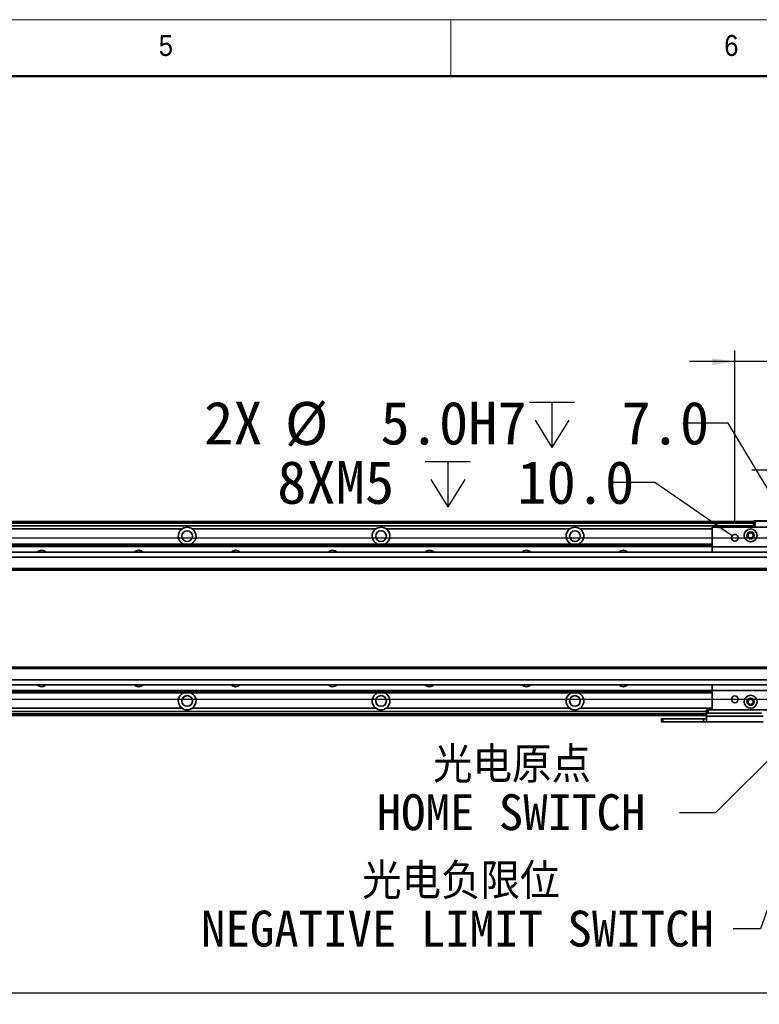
# Model space of a CAD drawing. Header units: millimetres. Extents: x 35 to 2905, y 35 to 2044.
# Tile 11 of 13: x 1553 to 2011, y 1434 to 2044. Entities that reach past the tile are written whole.
import ezdxf

# ---------------------------------------------------------------- set-up
doc = ezdxf.new("R2010")
doc.units = ezdxf.units.MM
doc.header["$LTSCALE"] = 7
doc.layers.add('黑色实线', color=7, linetype='Continuous')
doc.styles.add('SLDTEXTSTYLE1', font='Gothic.ttf', dxfattribs={"width": 0.913})
doc.styles.add('SLDTEXTSTYLE8', font='txt')
doc.styles.add('SLDTEXTSTYLE9', font='txt', dxfattribs={"bigfont": 'bigfont'})
doc.dimstyles.new('SLDDIMSTYLE0', dxfattribs={"dimtxt": 26.6, "dimasz": 14, "dimexe": 0, "dimexo": 0.0625, "dimgap": 6.65, "dimtad": 2, "dimdec": 1, "dimrnd": 1e-09, "dimzin": 4, "dimdsep": 46, "dimtxsty": 'SLDTEXTSTYLE8', "dimsah": 1, "dimcen": 0.09, "dimadec": 0, "dimazin": 1, "dimtfac": 1, "dimtdec": 1, "dimtmove": 0, "dimatfit": 0, "dimfxl": 0, "dimfrac": 2, "dimtolj": 1, "dimtzin": 12, "dimarcsym": 0})
doc.dimstyles.new('SLDDIMSTYLE1', dxfattribs={"dimtxt": 26.6, "dimasz": 14, "dimexe": 0, "dimexo": 0.0625, "dimgap": 6.65, "dimtad": 2, "dimdec": 1, "dimrnd": 1e-09, "dimzin": 12, "dimdsep": 46, "dimtxsty": 'SLDTEXTSTYLE8', "dimsah": 1, "dimcen": 0.09, "dimadec": 0, "dimazin": 3, "dimtfac": 1, "dimtdec": 1, "dimtmove": 0, "dimatfit": 0, "dimfxl": 0, "dimfrac": 2, "dimtolj": 1, "dimtzin": 12, "dimarcsym": 0})
doc.dimstyles.new('SLDDIMSTYLE2', dxfattribs={"dimtxt": 0.18, "dimasz": 14, "dimexe": 0, "dimexo": 0.0625, "dimgap": 0, "dimtad": 0, "dimtih": 1, "dimtoh": 1, "dimdec": 0, "dimrnd": 1e-09, "dimzin": 0, "dimdsep": 46, "dimtxsty": 'Standard', "dimsah": 1, "dimcen": 0.09, "dimadec": 0, "dimazin": 0, "dimtfac": 14, "dimtdec": 0, "dimtofl": 0, "dimtmove": 0, "dimatfit": 3, "dimfxl": 0, "dimfrac": 2, "dimtolj": 1, "dimtzin": 0, "dimarcsym": 0})
doc.dimstyles.new('SLDDIMSTYLE3', dxfattribs={"dimtxt": 26.6, "dimasz": 14, "dimexe": 0, "dimexo": 0.0625, "dimgap": 6.65, "dimtad": 0, "dimtih": 1, "dimtoh": 1, "dimdec": 6, "dimrnd": 1e-09, "dimzin": 12, "dimdsep": 46, "dimtxsty": 'SLDTEXTSTYLE8', "dimsah": 1, "dimcen": 0, "dimadec": 0, "dimazin": 3, "dimtfac": 1, "dimtdec": 1, "dimtofl": 0, "dimtmove": 0, "dimatfit": 3, "dimfxl": 0, "dimfrac": 2, "dimtolj": 1, "dimtzin": 12, "dimarcsym": 0})
doc.dimstyles.new('SLDDIMSTYLE4', dxfattribs={"dimtxt": 26.6, "dimasz": 14, "dimexe": 0, "dimexo": 0.0625, "dimgap": 6.65, "dimtad": 0, "dimtih": 1, "dimtoh": 1, "dimdec": 1, "dimrnd": 1e-09, "dimzin": 4, "dimdsep": 46, "dimtxsty": 'SLDTEXTSTYLE8', "dimsah": 1, "dimcen": 0, "dimadec": 0, "dimazin": 1, "dimtfac": 1, "dimtdec": 1, "dimtofl": 0, "dimtmove": 0, "dimatfit": 3, "dimfxl": 0, "dimfrac": 2, "dimtolj": 1, "dimtzin": 12, "dimarcsym": 0})
doc.dimstyles.new('SLDDIMSTYLE5', dxfattribs={"dimtxt": 26.6, "dimasz": 14, "dimexe": 0, "dimexo": 0.0625, "dimgap": 6.65, "dimtad": 2, "dimdec": 1, "dimrnd": 1e-09, "dimzin": 4, "dimdsep": 46, "dimtxsty": 'SLDTEXTSTYLE8', "dimsah": 1, "dimcen": 0.09, "dimadec": 0, "dimazin": 1, "dimtfac": 1, "dimtdec": 1, "dimtofl": 0, "dimtmove": 0, "dimatfit": 3, "dimfxl": 0, "dimfrac": 2, "dimtolj": 1, "dimtzin": 12, "dimarcsym": 0})
doc.dimstyles.new('SLDDIMSTYLE6', dxfattribs={"dimtxt": 0.18, "dimasz": 4.2, "dimexe": 0, "dimexo": 0.0625, "dimgap": 0, "dimtad": 0, "dimtih": 1, "dimtoh": 1, "dimdec": 0, "dimrnd": 1e-09, "dimzin": 0, "dimdsep": 46, "dimtxsty": 'Standard', "dimblk1": 'DOT', "dimblk2": 'DOT', "dimsah": 1, "dimcen": 0.09, "dimadec": 0, "dimazin": 0, "dimtfac": 4.2, "dimtdec": 0, "dimtofl": 0, "dimtmove": 0, "dimatfit": 3, "dimldrblk": 'DOT', "dimfxl": 0, "dimfrac": 2, "dimtolj": 1, "dimtzin": 0, "dimarcsym": 0})

# ---------------------------------------------------------------- blocks, each defined once
blk = doc.blocks.new('_D_8')
at = {"layer": '黑色实线'}
for p, q in [((2234.73, 1723.28), (2234.73, 1751.28)), ((366.62, 1723.28), (2241.73, 1723.28)), ((2234.73, 1623.28), (2234.73, 1723.28)), ((366.62, 1623.28), (2241.73, 1623.28)), ((2234.73, 1623.28), (2234.73, 1595.28))]:
    blk.add_line(p, q, dxfattribs=at)
for points in [[(2234.73, 1723.28), (2236.83, 1737.28), (2232.63, 1737.28)], [(2234.73, 1623.28), (2232.63, 1609.28), (2236.83, 1609.28)]]:
    blk.add_solid(points, dxfattribs=at)
at = {"layer": '黑色实线', "insert": (2199.83, 1633.39), "char_height": 26.6, "attachment_point": 1, "rotation": 90, "style": 'SLDTEXTSTYLE8'}
blk.add_mtext('100.0', dxfattribs=at)
blk = doc.blocks.new('_D_13')
at = {"layer": '黑色实线'}
for p, q in [((2034.23, 1732.17), (2034.23, 1772.24)), ((2046.73, 1760.4), (2046.73, 1772.24)), ((2034.23, 1765.24), (2006.23, 1765.24)), ((2034.23, 1765.24), (2046.73, 1765.24)), ((2046.73, 1765.24), (2164.98, 1765.24))]:
    blk.add_line(p, q, dxfattribs=at)
for points in [[(2034.23, 1765.24), (2020.23, 1767.34), (2020.23, 1763.14)], [(2046.73, 1765.24), (2060.73, 1763.14), (2060.73, 1767.34)]]:
    blk.add_solid(points, dxfattribs=at)
at = {"layer": '黑色实线', "insert": (2099.44, 1800.14), "char_height": 26.6, "attachment_point": 1, "style": 'SLDTEXTSTYLE8'}
blk.add_mtext('12.5', dxfattribs=at)
blk = doc.blocks.new('_D_15')
at = {"layer": '黑色实线'}
for p, q in [((1995.73, 1732.17), (1995.73, 1839.32)), ((2097.73, 1732.17), (2097.73, 1839.32)), ((1995.73, 1832.32), (1967.73, 1832.32)), ((2097.73, 1832.32), (1995.73, 1832.32)), ((2097.73, 1832.32), (2125.73, 1832.32))]:
    blk.add_line(p, q, dxfattribs=at)
for points in [[(1995.73, 1832.32), (1981.73, 1834.42), (1981.73, 1830.22)], [(2097.73, 1832.32), (2111.73, 1830.22), (2111.73, 1834.42)]]:
    blk.add_solid(points, dxfattribs=at)
at = {"layer": '黑色实线', "insert": (2015.25, 1867.22), "char_height": 26.6, "attachment_point": 1, "style": 'SLDTEXTSTYLE8'}
blk.add_mtext('102.0', dxfattribs=at)
blk = doc.blocks.new('SW_SYMBOL_HOLE_DEPTH')
at = {"layer": '黑色实线', "color": 0}
for p, q in [((0, 6125), (5600, 6125)), ((2800, 6125), (2800, 525)), ((700, 3885), (2800, 525)), ((4900, 3885), (2800, 525))]:
    blk.add_line(p, q, dxfattribs=at)
blk = doc.blocks.new('_D_16')
at = {"layer": '黑色实线'}
for p, q in [((1991.51, 1794.24), (1963.51, 1794.24)), ((2032.94, 1725.43), (1991.51, 1794.24))]:
    blk.add_line(p, q, dxfattribs=at)
blk.add_solid([(2032.94, 1725.43), (2027.52, 1738.5), (2023.92, 1736.34)], dxfattribs=at)
at = {"layer": '黑色实线', "xscale": 0.004985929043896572, "yscale": 0.004985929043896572, "zscale": 0.004985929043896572}
blk.add_blockref('SW_SYMBOL_HOLE_DEPTH', (1868.57, 1776.63), dxfattribs=at)
at = {"layer": '黑色实线', "char_height": 26.6, "attachment_point": 1, "style": 'SLDTEXTSTYLE8'}
for s, insert in [('2X ', (1667.21, 1807.64)), ('%%c', (1717.23, 1807.38)), (' 5.0H7 ', (1758.33, 1807.64)), (' 7.0', (1907.5, 1807.64))]:
    blk.add_mtext(s, dxfattribs=dict(at, insert=insert))
blk = doc.blocks.new('_D_17')
at = {"layer": '黑色实线'}
for p, q in [((1946.23, 1757.51), (1918.23, 1757.51)), ((1994.01, 1724.48), (1946.23, 1757.51))]:
    blk.add_line(p, q, dxfattribs=at)
blk.add_solid([(1994.01, 1724.48), (1983.68, 1734.17), (1981.3, 1730.71)], dxfattribs=at)
at = {"layer": '黑色实线', "xscale": 0.004985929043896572, "yscale": 0.004985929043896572, "zscale": 0.004985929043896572}
blk.add_blockref('SW_SYMBOL_HOLE_DEPTH', (1804.07, 1739.9), dxfattribs=at)
at = {"layer": '黑色实线', "char_height": 26.6, "attachment_point": 1, "style": 'SLDTEXTSTYLE8'}
for s, insert in [('8XM5', (1712.49, 1770.91)), (' 10.0', (1843.01, 1770.91))]:
    blk.add_mtext(s, dxfattribs=dict(at, insert=insert))
blk = doc.blocks.new('_D_18')
at = {"layer": '黑色实线'}
for p, q in [((306.73, 1563.44), (306.73, 1434.49)), ((2046.73, 1563.44), (2046.73, 1434.49)), ((306.73, 1441.49), (2046.73, 1441.49))]:
    blk.add_line(p, q, dxfattribs=at)
for points in [[(306.73, 1441.49), (320.73, 1439.39), (320.73, 1443.59)], [(2046.73, 1441.49), (2032.73, 1443.59), (2032.73, 1439.39)]]:
    blk.add_solid(points, dxfattribs=at)
at = {"layer": '黑色实线', "insert": (1123.46, 1476.39), "char_height": 26.6, "attachment_point": 1, "style": 'SLDTEXTSTYLE8'}
blk.add_mtext('1740.0', dxfattribs=at)
blk = doc.blocks.new('SW_NOTE_5')
at = {"layer": '黑色实线', "color": 0, "char_height": 22.225, "attachment_point": 2}
for s, insert, style in [('光电原点', (-103.61, 40.79), 'SLDTEXTSTYLE9'), ('HOME SWITCH', (-104.21, 11.4), 'SLDTEXTSTYLE8')]:
    blk.add_mtext(s, dxfattribs=dict(at, insert=insert, style=style))
blk = doc.blocks.new('_DOT')
at = {"color": 0, "linetype": 'ByBlock', "lineweight": -2}
blk.add_line((-0.5, 0), (-1, 0), dxfattribs=at)
at = {"color": 0, "linetype": 'ByBlock', "const_width": 0.5}
blk.add_lwpolyline([(-0.25, 0, 1), (0.25, 0, 1)], format="xyb", close=True, dxfattribs=at)
blk = doc.blocks.new('SW_NOTE_6')
at = {"layer": '黑色实线', "color": 0, "char_height": 22.225, "attachment_point": 2}
for s, insert, style in [('光电负限位', (-168.56, 40.56), 'SLDTEXTSTYLE9'), ('NEGATIVE LIMIT SWITCH', (-170.63, 11.17), 'SLDTEXTSTYLE8')]:
    blk.add_mtext(s, dxfattribs=dict(at, insert=insert, style=style))

msp = doc.modelspace()

# ---------------------------------------------------------------- linework, layer by layer
at = {"color": 7, "linetype": 'Continuous', "lineweight": 18}
for p, q in [((2905, 2044), (35, 2044)), ((1820, 2009), (1820, 2044)), ((70, 2009), (2870, 2009))]:
    msp.add_line(p, q, dxfattribs=at)
at = {"color": 7, "linetype": 'Continuous', "lineweight": 50}
msp.add_line((2870, 2009), (70, 2009), dxfattribs=at)
at = {"color": 7, "linetype": 'Continuous', "lineweight": 35}
for p, q in [((2007.2329002, 1733.2895831), (346.2329465, 1733.2895831)), ((346.2329465, 1733.0895835), (2007.2329002, 1733.0895835)), ((346.2329465, 1732.8895838), (2007.2329002, 1732.8895838)), ((2007.2329002, 1732.7895821), (346.2329465, 1732.7895821)), ((2007.5328308, 1733.7844432), (2007.2329002, 1733.4844456)), ((2008.2328278, 1733.4844456), (2007.2329002, 1733.4844456)), ((2007.2329002, 1729.7844426), (2007.2329002, 1733.4844456)), ((2007.5328308, 1733.7844432), (2008.3572823, 1733.7844432)), ((2008.2328278, 1733.4844456), (2008.3572823, 1733.7844432)), ((2008.2328278, 1733.4844456), (2008.2328278, 1729.7844426)), ((2016.2329632, 1733.4844456), (2008.2328278, 1733.4844456)), ((2008.3572823, 1733.7844432), (2016.1087471, 1733.7844432)), ((2007.2329002, 1730.7844446), (346.2329465, 1730.7844446)), ((1653.563376, 1728.7844443), (1539.9025637, 1728.7844443)), ((1773.5633808, 1728.7844443), (1659.9025684, 1728.7844443)), ((1893.5633856, 1728.7844443), (1779.9025732, 1728.7844443)), ((2111.7329556, 1729.7844426), (1981.7328411, 1729.7844426)), ((1981.7328411, 1729.7844426), (1981.7328411, 1717.7844443)), ((371.732946, 1719.2844437), (1981.7328411, 1719.2844437)), ((371.732946, 1718.9914235), (1981.7328411, 1718.9914235)), ((2132.2329002, 1714.2895819), (221.2329465, 1714.2895819)), ((371.732946, 1718.0925631), (1981.7328411, 1718.0925631)), ((371.732946, 1717.799543), (1981.7328411, 1717.799543)), ((2111.7329556, 1717.7844443), (1981.7328411, 1717.7844443)), ((1981.7328411, 1717.7844443), (1981.7328411, 1714.2895819)), ((2132.2329002, 1711.2895795), (221.2329465, 1711.2895795)), ((2132.2329002, 1704.2895784), (221.2329465, 1704.2895784)), ((221.2329465, 1703.2895782), (2132.2329002, 1703.2895782)), ((2132.2329002, 1643.2895833), (221.2329465, 1643.2895833)), ((2132.2329002, 1642.289585), (221.2329465, 1642.289585)), ((2132.2329002, 1635.2895857), (221.2329465, 1635.2895857)), ((2132.2329002, 1632.2895833), (221.2329465, 1632.2895833)), ((371.732946, 1628.7796185), (1981.7328411, 1628.7796185)), ((371.732946, 1628.4866021), (1981.7328411, 1628.4866021)), ((371.732946, 1627.587738), (1981.7328411, 1627.587738)), ((1981.7328411, 1632.2895833), (1981.7328411, 1628.7844428)), ((2111.7329556, 1628.7844428), (1981.7328411, 1628.7844428)), ((1981.7328411, 1628.7844428), (1981.7328411, 1616.7844446)), ((371.732946, 1627.2947216), (1981.7328411, 1627.2947216)), ((1978.2328564, 1615.7947206), (377.2329348, 1615.7947206)), ((1653.563376, 1617.7947209), (1539.9025637, 1617.7947209)), ((1773.5633808, 1617.7947209), (1659.9025684, 1617.7947209)), ((1893.5633856, 1617.7947209), (1779.9025732, 1617.7947209)), ((1978.2328564, 1614.7844442), (1978.2328564, 1616.7844446)), ((1978.2328564, 1616.7844446), (1979.2330223, 1616.7844446)), ((1979.2330223, 1616.7844446), (1979.2330223, 1614.7844442)), ((1979.2330223, 1616.7844446), (1981.7328411, 1616.7844446)), ((2111.7329556, 1616.7844446), (1981.7328411, 1616.7844446)), ((1978.2328564, 1613.2895821), (377.2329348, 1613.2895821)), ((1950.2329784, 1609.2844405), (1950.2329784, 1611.2844446)), ((1950.2329784, 1611.2844446), (1951.232906, 1611.2844446)), ((1951.232906, 1609.2844405), (1950.2329784, 1609.2844405)), ((1951.232906, 1611.2844446), (1951.232906, 1609.2844405)), ((1951.232906, 1611.2844446), (1976.2330013, 1611.2844446)), ((1951.232906, 1609.2844405), (1976.2330013, 1609.2844405)), ((1976.2330013, 1609.2844405), (1976.2330013, 1611.2844446)), ((1976.2330013, 1611.2844446), (1978.2328564, 1611.2844446)), ((1978.2328564, 1609.2844405), (1976.2330013, 1609.2844405)), ((1979.2330223, 1614.7844442), (1978.2328564, 1614.7844442)), ((1978.2328564, 1612.9511097), (1978.2328564, 1614.7844442)), ((1978.2328564, 1612.9511097), (2013.2329422, 1612.9511097)), ((1978.2328564, 1609.2844405), (1978.2328564, 1612.9511097)), ((2013.2329422, 1609.2844405), (1978.2328564, 1609.2844405)), ((1979.2330223, 1614.7844442), (2012.2330147, 1614.7844442))]:
    msp.add_line(p, q, dxfattribs=at)
at = {"color": 8, "linetype": 'Continuous', "lineweight": 35}
for p, q in [((2007.2329002, 1732.2895811), (346.2329465, 1732.2895811)), ((1981.7328411, 1728.7844443), (1899.902578, 1728.7844443)), ((1981.7328411, 1617.7947209), (1899.902578, 1617.7947209)), ((1978.2328564, 1614.2895804), (377.2329348, 1614.2895804))]:
    msp.add_line(p, q, dxfattribs=at)
at = {"color": 7, "linetype": 'Continuous', "lineweight": 35, "flags": 128}
for points in [[(1981.7347485, 1714.6685706), (1981.381889, 1714.4557634), (1981.1625439, 1714.2895819)], [(1981.1501461, 1632.2895833), (1981.3857037, 1632.1104341), (1981.7395168, 1631.8978393)]]:
    msp.add_lwpolyline(points, dxfattribs=at)
at = {"color": 7, "linetype": 'Continuous', "lineweight": 35}
for centre, radius in [((1656.7329422, 1724.2895821), 3.3), ((1776.7329422, 1724.2895821), 3.3), ((1896.7329422, 1724.2895821), 3.3), ((1995.7329422, 1723.284444), 2.1), ((2005.4829422, 1724.784444), 4), ((2005.4829422, 1724.784444), 2.25), ((2005.4829422, 1724.784444), 2), ((2005.4829422, 1724.784444), 1.621), ((1656.7329422, 1622.2895821), 3.3), ((1776.7329422, 1622.2895821), 3.3), ((1896.7329422, 1622.2895821), 3.3), ((1995.7329422, 1623.284444), 2.1), ((2005.4829422, 1621.784444), 4), ((2005.4829422, 1621.784444), 2.25), ((2005.4829422, 1621.784444), 2), ((2005.4829422, 1621.784444), 1.621)]:
    msp.add_circle(centre, radius, dxfattribs=at)
for centre, radius, start, end in [((1656.7329422, 1724.2895821), 5.5, 125.1897877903, 245.5088204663), ((1656.7329422, 1724.2895821), 5.5, 294.4911795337, 54.8102122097), ((1776.7329422, 1724.2895821), 5.5, 125.1897877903, 245.5088204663), ((1776.7329422, 1724.2895821), 5.5, 294.4911795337, 54.8102122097), ((1896.7329422, 1724.2895821), 5.5, 125.1897877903, 245.5088204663), ((1896.7329422, 1724.2895821), 5.5, 294.4911795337, 54.8102122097), ((1566.7329422, 1711.784444), 3.75, 41.9157203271, 138.0842796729), ((1626.7329422, 1711.784444), 3.75, 41.9157203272, 138.0842796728), ((1686.7329422, 1711.784444), 3.75, 41.9157203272, 138.0842796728), ((1746.7329422, 1711.784444), 3.75, 41.9157203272, 138.0842796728), ((1806.7329422, 1711.784444), 3.75, 41.9157203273, 138.0842796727), ((1866.7329422, 1711.784444), 3.75, 41.9157203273, 138.0842796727), ((1926.7329422, 1711.784444), 3.75, 41.9157203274, 138.0842796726), ((1566.7329422, 1634.7947201), 3.75, 221.9157203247, 318.0842796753), ((1626.7329422, 1634.7947201), 3.75, 221.9157203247, 318.0842796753), ((1686.7329422, 1634.7947201), 3.75, 221.9157203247, 318.0842796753), ((1746.7329422, 1634.7947201), 3.75, 221.9157203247, 318.0842796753), ((1806.7329422, 1634.7947201), 3.75, 221.9157203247, 318.0842796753), ((1866.7329422, 1634.7947201), 3.75, 221.9157203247, 318.0842796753), ((1926.7329422, 1634.7947201), 3.75, 221.9157203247, 318.0842796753), ((1656.7329422, 1622.2895821), 5.5, 114.4911795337, 234.8102122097), ((1656.7329422, 1622.2895821), 5.5, 305.1897877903, 65.5088204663), ((1776.7329422, 1622.2895821), 5.5, 114.4911795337, 234.8102122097), ((1776.7329422, 1622.2895821), 5.5, 305.1897877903, 65.5088204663), ((1896.7329422, 1622.2895821), 5.5, 114.4911795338, 234.8102122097), ((1896.7329422, 1622.2895821), 5.5, 305.1897877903, 65.5088204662)]:
    msp.add_arc(centre, radius, start, end, dxfattribs=at)
for points, knots in [([(1659.9025684, 1728.7844443), (1659.4430574, 1729.0538383), (1658.4946097, 1729.6098774), (1656.8107025, 1729.8692982), (1655.0685442, 1729.6537676), (1654.0629967, 1729.0730047), (1653.563376, 1728.7844443)], [0, 0, 0, 0, 0.235694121, 0.4864812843, 0.744850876, 1, 1, 1, 1]), ([(1779.9025732, 1728.7844443), (1779.4430621, 1729.0538383), (1778.4946145, 1729.6098774), (1776.8107073, 1729.8692982), (1775.0685489, 1729.6537676), (1774.0630015, 1729.0730047), (1773.5633808, 1728.7844443)], [0, 0, 0, 0, 0.235694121, 0.4864812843, 0.744850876, 1, 1, 1, 1]), ([(1899.902578, 1728.7844443), (1899.4430669, 1729.0538383), (1898.4946193, 1729.6098774), (1896.810712, 1729.8692982), (1895.0685537, 1729.6537676), (1894.0630062, 1729.0730047), (1893.5633856, 1728.7844443)], [0, 0, 0, 0, 0.235694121, 0.4864812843, 0.744850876, 1, 1, 1, 1]), ([(1981.2960583, 1714.2895819), (1981.3524967, 1714.3693759), (1981.4526821, 1714.5110207), (1981.6526678, 1714.6225127), (1981.7399937, 1714.6711969)], [0, 0, 0, 0, 0.56333928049, 1, 1, 1, 1]), ([(1981.7399937, 1631.897694), (1981.5817404, 1631.9873971), (1981.3745521, 1632.1048381), (1981.3064265, 1632.2542859), (1981.2903362, 1632.2895833)], [0, 0, 0, 0, 0.7638140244, 1, 1, 1, 1]), ([(1653.563376, 1617.7947209), (1654.0228872, 1617.525327), (1654.9713013, 1616.969308), (1656.6551984, 1616.7098641), (1658.3973664, 1616.9253792), (1659.4029479, 1617.506161), (1659.9025684, 1617.7947209)], [0, 0, 0, 0, 0.2356940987, 0.4864638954, 0.7448509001, 1, 1, 1, 1]), ([(1773.5633808, 1617.7947209), (1774.022892, 1617.525327), (1774.9713061, 1616.969308), (1776.6552031, 1616.7098641), (1778.3973712, 1616.9253792), (1779.4029526, 1617.506161), (1779.9025732, 1617.7947209)], [0, 0, 0, 0, 0.2356940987, 0.4864638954, 0.7448509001, 1, 1, 1, 1]), ([(1893.5633856, 1617.7947209), (1894.0228968, 1617.525327), (1894.9713109, 1616.969308), (1896.6552079, 1616.7098641), (1898.397376, 1616.9253792), (1899.4029574, 1617.506161), (1899.902578, 1617.7947209)], [0, 0, 0, 0, 0.2356940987, 0.4864638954, 0.7448509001, 1, 1, 1, 1])]:
    msp.add_open_spline(points, degree=3, knots=knots, dxfattribs=at)

# ---------------------------------------------------------------- block references
at = {"layer": '黑色实线', "color": 7}
for name, p in [('SW_NOTE_5', (1961.41111, 1553.1181314)), ('SW_NOTE_6', (1994.6945848, 1481.2783317))]:
    msp.add_blockref(name, p, dxfattribs=at)

# ---------------------------------------------------------------- texts
at = {"color": 7, "linetype": 'Continuous', "lineweight": 0, "char_height": 12.9645833, "attachment_point": 1, "style": 'SLDTEXTSTYLE1'}
for s, insert in [('5', (1639.1666667, 2034.5241742)), ('6', (1989.1666667, 2034.5241742))]:
    msp.add_mtext(s, dxfattribs=dict(at, insert=insert))

# ---------------------------------------------------------------- dimensions: what is measured, and where the dimension line sits
at = {"layer": '黑色实线'}
for base, p1, p2, dimstyle, picture, middle in [((1995.7329422, 1832.3188761), (2097.7329422, 1723.284444), (1995.7329422, 1723.284444), 'SLDDIMSTYLE0', '_D_15', (2057.6214278, 1832.3188761)), ((2046.7329422, 1765.2365548), (2034.2329422, 1723.284444), (2046.7329422, 1751.5130372), 'SLDDIMSTYLE1', '_D_13', (2132.2102383, 1765.2365548)), ((2046.7329422, 1441.4895321), (306.7329422, 1572.334444), (2046.7329422, 1572.334444), 'SLDDIMSTYLE5', '_D_18', (1175.4410024, 1441.4895321))]:
    dim = msp.add_linear_dim(base=base, p1=p1, p2=p2, dimstyle=dimstyle, dxfattribs=at)
    dim.commit()
    dim.dimension.update_dxf_attribs({"geometry": picture, "text_midpoint": middle, "dimtype": 160})
dim = msp.add_diameter_dim_2p(p1=(2035.5224464, 1721.142674), p2=(2032.943438, 1725.4262141), text='2X <>H7 {\\fGDT;x} 7.0\\P', dimstyle='SLDDIMSTYLE4', dxfattribs=at)
dim.commit()
dim.dimension.update_dxf_attribs({"geometry": '_D_16', "text_midpoint": (1815.3587322, 1794.2400409), "dimtype": 163})
dim = msp.add_diameter_dim_2p(p1=(1997.4602554, 1722.0901287), p2=(1994.005629, 1724.4787594), text='8XM5{\\fGDT;x} 10.0\\P', dimstyle='SLDDIMSTYLE3', override={"dimpost": '<>'}, dxfattribs=at)
dim.commit()
dim.dimension.update_dxf_attribs({"geometry": '_D_17', "text_midpoint": (1815.3587322, 1757.5131473), "dimtype": 163})
dim = msp.add_linear_dim(base=(2234.7329422, 1723.284444), p1=(357.7329422, 1623.284444), p2=(357.7329422, 1723.284444), angle=90, dimstyle='SLDDIMSTYLE0', dxfattribs=at)
dim.commit()
dim.dimension.update_dxf_attribs({"geometry": '_D_8', "text_midpoint": (2234.7329422, 1675.7658611), "dimtype": 160})

# ---------------------------------------------------------------- leaders
at = {"layer": '黑色实线', "color": 7}
for points, dimstyle in [([(2030.1654575, 1599.4116376), (1983.741932, 1553.1181314), (1961.41111, 1553.1181314)], 'SLDDIMSTYLE6'), ([(2053.7329422, 1601.2182236), (2011.6616847, 1481.2783317), (1994.6945848, 1481.2783317)], 'SLDDIMSTYLE2')]:
    msp.add_leader(points, dimstyle=dimstyle, dxfattribs=at)

doc.saveas('drawing.dxf')
